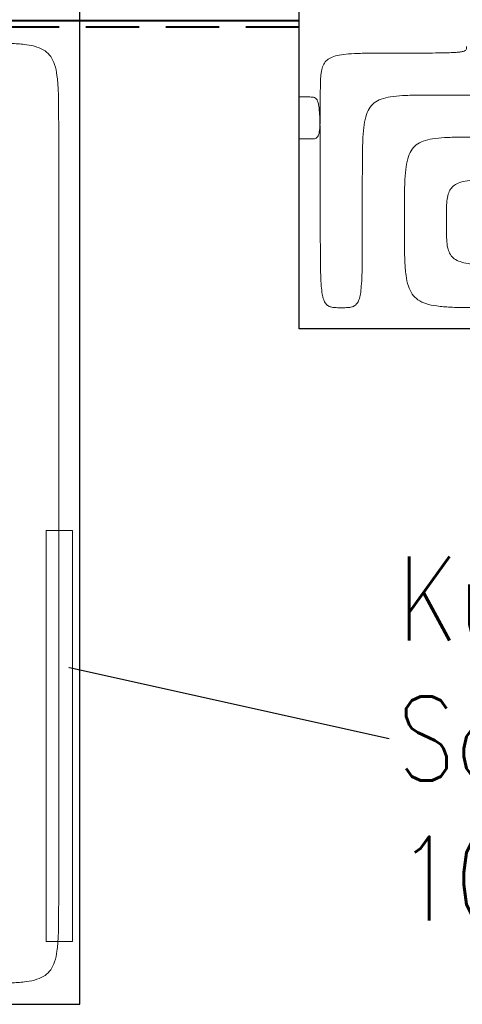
# Model space of a CAD drawing. Header units: millimetres. Extents: x 206445 to 335272, y 14092 to 100072.
# Tile 24 of 38: x 322445 to 323498, y 44439 to 46783. Entities that reach past the tile are written whole.
import ezdxf
from ezdxf import colors
from ezdxf.entities.mleader import LeaderData, LeaderLine
from ezdxf.lldxf.tags import DXFTag
from ezdxf.math import Vec2, Vec3

# ---------------------------------------------------------------- set-up
doc = ezdxf.new("R2010")
doc.units = ezdxf.units.MM
doc.linetypes.add('DASHED', pattern=[19.05, 12.7, -6.35])
for name, color, linetype, lineweight in [('__OPIS', 10, 'Continuous', 20), ('IS_Rys.pętli_o.p._Powrót', 251, 'DASH', 0), ('IS_Rys.pętli_o.p._Zasilanie', 76, 'SOLID', 0)]:
    doc.layers.add(name, color=color, linetype=linetype, lineweight=lineweight)
doc.layers.add('IS_Ogrzewanie_płaszczyznowe', color=7, linetype='SOLID', true_color=0x008000)
doc.layers.add('IS_Powrót', color=5, linetype='DASHED', lineweight=35, true_color=0x0000ff)
doc.layers.add('IS_Zasilanie', color=1, linetype='SOLID', lineweight=35, true_color=0xff0000)
doc.styles.add('STYL1', font='SIMPLEX.SHX', dxfattribs={"width": 0.8})
tags = doc.linetypes.add('DASH', pattern=[15, 10, -5]).pattern_tags.tags
tags[6:7] = [DXFTag(74, 4), DXFTag(75, 0), DXFTag(340, '0'), DXFTag(46, 0.0), DXFTag(50, 0.0), DXFTag(44, 0.0), DXFTag(45, 0.0)]
tags[4:5] = [DXFTag(74, 4), DXFTag(75, 0), DXFTag(340, '0'), DXFTag(46, 0.0), DXFTag(50, 0.0), DXFTag(44, 0.0), DXFTag(45, 0.0)]
tags = doc.linetypes.add('SOLID', pattern=[10, 10, 0]).pattern_tags.tags
tags[6:7] = [DXFTag(74, 4), DXFTag(75, 0), DXFTag(340, '0'), DXFTag(46, 0.0), DXFTag(50, 0.0), DXFTag(44, 0.0), DXFTag(45, 0.0)]
tags[4:5] = [DXFTag(74, 4), DXFTag(75, 0), DXFTag(340, '0'), DXFTag(46, 0.0), DXFTag(50, 0.0), DXFTag(44, 0.0), DXFTag(45, 0.0)]

msp = doc.modelspace()

# ---------------------------------------------------------------- linework, layer by layer
at = {"layer": '__OPIS'}
msp.add_lwpolyline([(322507.9, 45567.2), (322570.6, 45567.2), (322570.6, 44587.9), (322507.9, 44587.9)], close=True, dxfattribs=at)
at = {"layer": 'IS_Ogrzewanie_płaszczyznowe'}
for p, q in [((323110.4, 46047.5), (323110.4, 47554.5)), ((322587.7, 44438.5), (322587.7, 47059.3)), ((326724.4, 46047.5), (323110.4, 46047.5)), ((320412.1, 44438.5), (322587.7, 44438.5))]:
    msp.add_line(p, q, dxfattribs=at)
at = {"layer": 'IS_Powrót', "color": 4, "lineweight": 40, "ltscale": 10}
msp.add_line((323110.4, 46765.3), (320800.6, 46765.3), dxfattribs=at)
at = {"layer": 'IS_Rys.pętli_o.p._Powrót', "ltscale": 10}
for points, knots in [([(322337.7, 46727.8), (322354.3, 46727.8), (322384.4, 46727.9), (322425.5, 46727.1), (322458.6, 46724.7), (322484.8, 46719.6), (322505.4, 46710.5), (322520.3, 46695.6), (322529.4, 46675), (322534.5, 46648.7), (322537, 46615.6), (322537.7, 46574.6), (322537.7, 46544.4), (322537.7, 46527.8)], [0, 0, 0, 0, 4.973727, 9.047211, 12.320392, 14.919985, 17.03704, 18.970826, 21.087881, 23.687474, 26.960655, 31.034139, 36.007866, 36.007866, 36.007866, 36.007866]), ([(323334.5, 46703.8), (323349, 46703.8), (323375.2, 46703.8), (323411, 46703.9), (323439.6, 46704.1), (323462, 46704.5), (323478.9, 46705.1), (323491.1, 46706.1), (323499.4, 46707.5), (323504.8, 46709.4), (323507.9, 46712.3), (323508.7, 46716), (323508.7, 46718.4), (323508.7, 46719.7)], [0, 0, 0, 0, 4.330853, 7.876667, 10.716018, 12.927682, 14.590972, 15.7866, 16.599078, 17.123747, 17.483265, 17.820293, 18.216665, 18.216665, 18.216665, 18.216665]), ([(323160.4, 46601.6), (323160.4, 46610), (323160.4, 46625.5), (323161, 46646.5), (323163.2, 46663.6), (323167.8, 46677.5), (323176.5, 46688.2), (323189.5, 46695.3), (323206.8, 46699.6), (323229.4, 46702.2), (323258.1, 46703.4), (323293.8, 46703.8), (323320.1, 46703.8), (323334.5, 46703.8)], [0, 0, 0, 0, 2.54284, 4.626728, 6.312198, 7.697812, 8.958323, 10.339039, 12.065539, 14.294954, 17.137963, 20.684175, 25.015034, 25.015034, 25.015034, 25.015034]), ([(323135.4, 46499.3), (323137.5, 46499.3), (323141.2, 46499.3), (323146.5, 46499.7), (323150.9, 46501.1), (323154.4, 46504.3), (323156.8, 46509.5), (323158.3, 46516.8), (323159.4, 46526.7), (323160, 46539.9), (323160.3, 46556.7), (323160.4, 46577.7), (323160.4, 46593.1), (323160.4, 46601.6)], [0, 0, 0, 0, 0.62176, 1.133609, 1.566544, 1.992637, 2.518471, 3.238143, 4.220486, 5.520636, 7.188054, 9.26997, 11.812777, 11.812777, 11.812777, 11.812777]), ([(322537.7, 46527.8), (322537.7, 46513.6), (322537.7, 46460.1), (322537.7, 46348.2), (322537.7, 46178.2), (322537.7, 45966.8), (322537.7, 45730.5), (322537.7, 45485.9), (322537.7, 45249.6), (322537.7, 45038.2), (322537.7, 44868.2), (322537.7, 44756.2), (322537.7, 44702.8), (322537.7, 44688.5)], [0, 0, 0, 0, 4.283869, 16.029962, 33.580008, 55.275733, 79.458866, 104.471134, 128.654267, 150.349992, 167.900038, 179.646131, 183.93, 183.93, 183.93, 183.93]), ([(323110.4, 46499.3), (323110.6, 46499.3), (323111.3, 46499.3), (323112.8, 46499.3), (323115.1, 46499.3), (323118, 46499.3), (323121.2, 46499.3), (323124.6, 46499.3), (323127.8, 46499.3), (323130.6, 46499.3), (323132.9, 46499.3), (323134.5, 46499.3), (323135.2, 46499.3), (323135.4, 46499.3)], [0, 0, 0, 0, 0.058227, 0.217881, 0.456424, 0.751315, 1.080015, 1.419985, 1.748685, 2.043576, 2.282119, 2.441773, 2.5, 2.5, 2.5, 2.5]), ([(323360.4, 46303.8), (323360.4, 46320.4), (323360.4, 46350.6), (323361, 46391.6), (323363.2, 46424.7), (323367.5, 46450.8), (323375.3, 46471.2), (323388.1, 46486.2), (323406.2, 46495.5), (323429.2, 46500.6), (323458.1, 46503.1), (323493.8, 46503.8), (323520.1, 46503.8), (323534.5, 46503.8)], [0, 0, 0, 0, 4.973721, 9.046877, 12.317046, 14.902224, 16.970744, 18.783871, 20.681597, 22.961642, 25.81522, 29.362584, 33.693462, 33.693462, 33.693462, 33.693462]), ([(323360.4, 46297.5), (323360.4, 46297.6), (323360.4, 46297.8), (323360.4, 46298.1), (323360.4, 46298.7), (323360.4, 46299.4), (323360.4, 46300.2), (323360.4, 46301.1), (323360.4, 46301.9), (323360.4, 46302.6), (323360.4, 46303.2), (323360.4, 46303.6), (323360.4, 46303.8), (323360.4, 46303.8)], [0, 0, 0, 0, 0.0146732, 0.0549061, 0.1150188, 0.1893313, 0.2721638, 0.3578362, 0.4406687, 0.5149812, 0.5750939, 0.6153268, 0.63, 0.63, 0.63, 0.63]), ([(323560.4, 46097.5), (323543.8, 46097.5), (323513.7, 46097.5), (323472.6, 46098.3), (323439.5, 46100.7), (323413.2, 46105.8), (323392.7, 46114.9), (323377.8, 46129.8), (323368.6, 46150.4), (323363.6, 46176.6), (323361.1, 46209.7), (323360.4, 46250.8), (323360.4, 46280.9), (323360.4, 46297.5)], [0, 0, 0, 0, 4.973727, 9.047211, 12.320392, 14.919985, 17.03704, 18.970826, 21.087881, 23.687474, 26.960655, 31.034139, 36.007866, 36.007866, 36.007866, 36.007866]), ([(322537.7, 44688.5), (322537.7, 44672), (322537.7, 44641.8), (322537, 44600.7), (322534.5, 44567.6), (322529.4, 44541.4), (322520.3, 44520.8), (322505.4, 44505.9), (322484.8, 44496.8), (322458.6, 44491.7), (322425.5, 44489.3), (322384.4, 44488.5), (322354.3, 44488.5), (322337.7, 44488.5)], [0, 0, 0, 0, 4.973727, 9.047211, 12.320392, 14.919985, 17.03704, 18.970826, 21.087881, 23.687474, 26.960655, 31.034139, 36.007866, 36.007866, 36.007866, 36.007866])]:
    msp.add_open_spline(points, degree=3, knots=knots, dxfattribs=at)
at = {"layer": 'IS_Rys.pętli_o.p._Zasilanie', "ltscale": 10}
for points, knots in [([(323434.5, 46603.8), (323449, 46603.8), (323475.2, 46603.8), (323511, 46603.9), (323539.6, 46604.1), (323562, 46604.5), (323578.9, 46605.1), (323591.1, 46606.1), (323599.4, 46607.5), (323604.8, 46609.4), (323607.9, 46612.3), (323608.7, 46616), (323608.7, 46618.4), (323608.7, 46619.7)], [0, 0, 0, 0, 4.330853, 7.876667, 10.716018, 12.927682, 14.590972, 15.7866, 16.599078, 17.123747, 17.483265, 17.820293, 18.216665, 18.216665, 18.216665, 18.216665]), ([(323110.4, 46599.3), (323110.6, 46599.3), (323111.3, 46599.3), (323112.8, 46599.3), (323115.1, 46599.3), (323118, 46599.3), (323121.2, 46599.3), (323124.6, 46599.3), (323127.8, 46599.3), (323130.6, 46599.3), (323132.9, 46599.3), (323134.5, 46599.3), (323135.2, 46599.3), (323135.4, 46599.3)], [0, 0, 0, 0, 0.058227, 0.217881, 0.456424, 0.751315, 1.080015, 1.419985, 1.748685, 2.043576, 2.282119, 2.441773, 2.5, 2.5, 2.5, 2.5]), ([(323135.4, 46599.3), (323137.5, 46599.3), (323141.3, 46599.3), (323146.8, 46598.5), (323151.5, 46595.2), (323154.6, 46588.8), (323156.8, 46579.2), (323158.3, 46565.1), (323159.4, 46545.7), (323160, 46520), (323160.3, 46487.1), (323160.4, 46446.1), (323160.4, 46415.9), (323160.4, 46399.3)], [0, 0, 0, 0, 0.621895, 1.141664, 1.639297, 2.279506, 3.226642, 4.604676, 6.516452, 9.056847, 12.317749, 16.389896, 21.3636, 21.3636, 21.3636, 21.3636]), ([(323260.4, 46403.8), (323260.4, 46420.4), (323260.4, 46450.6), (323261, 46491.6), (323263.2, 46524.7), (323267.5, 46550.8), (323275.3, 46571.2), (323288.1, 46586.2), (323306.2, 46595.5), (323329.2, 46600.6), (323358.1, 46603.1), (323393.8, 46603.8), (323420.1, 46603.8), (323434.5, 46603.8)], [0, 0, 0, 0, 4.973721, 9.046877, 12.317046, 14.902224, 16.970744, 18.783871, 20.681597, 22.961642, 25.81522, 29.362584, 33.693462, 33.693462, 33.693462, 33.693462]), ([(323160.4, 46399.3), (323160.4, 46398.5), (323160.4, 46395.6), (323160.4, 46389.4), (323160.4, 46380), (323160.4, 46368.3), (323160.4, 46355.2), (323160.4, 46341.7), (323160.4, 46328.6), (323160.4, 46316.9), (323160.4, 46307.5), (323160.4, 46301.3), (323160.4, 46298.3), (323160.4, 46297.5)], [0, 0, 0, 0, 0.2371, 0.887213, 1.858557, 3.059354, 4.397821, 5.782179, 7.120646, 8.321443, 9.292787, 9.9429, 10.18, 10.18, 10.18, 10.18]), ([(323260.4, 46297.5), (323260.4, 46298.3), (323260.4, 46301.4), (323260.4, 46307.9), (323260.4, 46317.7), (323260.4, 46329.9), (323260.4, 46343.6), (323260.4, 46357.7), (323260.4, 46371.4), (323260.4, 46383.6), (323260.4, 46393.4), (323260.4, 46399.9), (323260.4, 46403), (323260.4, 46403.8)], [0, 0, 0, 0, 0.247581, 0.926431, 1.940714, 3.194591, 4.592224, 6.037776, 7.435409, 8.689286, 9.703569, 10.382419, 10.63, 10.63, 10.63, 10.63]), ([(323460.4, 46300.7), (323460.4, 46309.2), (323460.4, 46324.8), (323461, 46346), (323463.2, 46363.2), (323467.8, 46377.2), (323476.5, 46388), (323489.5, 46395.2), (323506.8, 46399.6), (323529.4, 46402.2), (323558.1, 46403.4), (323593.8, 46403.8), (323620.1, 46403.8), (323634.5, 46403.8)], [0, 0, 0, 0, 2.565221, 4.667416, 6.367401, 7.763727, 9.030896, 10.414738, 12.142362, 14.372098, 17.215173, 20.761392, 25.092252, 25.092252, 25.092252, 25.092252]), ([(323160.4, 46297.5), (323160.4, 46280.9), (323160.4, 46250.8), (323160.6, 46209.8), (323161.2, 46176.8), (323162.4, 46151.1), (323164.5, 46131.6), (323167.7, 46117.4), (323172.4, 46107.3), (323179.4, 46101), (323188.3, 46098.3), (323198.7, 46097.5), (323206.2, 46097.5), (323210.4, 46097.5)], [0, 0, 0, 0, 4.973705, 9.045917, 12.307404, 14.850649, 16.772697, 18.182174, 19.215505, 20.059397, 20.923123, 21.946574, 23.190091, 23.190091, 23.190091, 23.190091]), ([(323210.4, 46097.5), (323214.5, 46097.5), (323222.1, 46097.5), (323232.5, 46098.3), (323241.4, 46101), (323248.4, 46107.3), (323253.1, 46117.4), (323256.3, 46131.6), (323258.4, 46151.1), (323259.6, 46176.8), (323260.2, 46209.8), (323260.4, 46250.8), (323260.4, 46280.9), (323260.4, 46297.5)], [0, 0, 0, 0, 1.243517, 2.266968, 3.130694, 3.974586, 5.007917, 6.417394, 8.339442, 10.882687, 14.144174, 18.216386, 23.190091, 23.190091, 23.190091, 23.190091]), ([(323660.4, 46197.5), (323643.8, 46197.5), (323613.7, 46197.5), (323572.6, 46197.9), (323539.7, 46199.1), (323513.8, 46201.7), (323494, 46206.1), (323479.2, 46213.1), (323469.1, 46223.9), (323463.6, 46238), (323461.1, 46255.3), (323460.4, 46276.6), (323460.4, 46292.1), (323460.4, 46300.7)], [0, 0, 0, 0, 4.97371, 9.046198, 12.310227, 14.865808, 16.83183, 18.370374, 19.715314, 21.138152, 22.843924, 24.946755, 27.511987, 27.511987, 27.511987, 27.511987])]:
    msp.add_open_spline(points, degree=3, knots=knots, dxfattribs=at)
at = {"layer": 'IS_Zasilanie', "color": 30, "lineweight": 40, "ltscale": 10}
msp.add_line((323110.4, 46780.3), (320785.6, 46780.3), dxfattribs=at)

# ---------------------------------------------------------------- leaders
at = {"layer": '__OPIS'}
ml = msp.add_multileader_mtext('Standard', dxfattribs=at)
ml.set_content('Kurtyna elektr.\\PSonniger guard 100e', color=256, style='STYL1')
ml.set_leader_properties(color=256)
ml.build(insert=Vec2(0, 0))
ml.multileader.update_dxf_attribs({"has_text_frame": 1, "text_left_attachment_type": 2, "text_right_attachment_type": 2, "text_top_attachment_type": 0, "text_bottom_attachment_type": 0, "dogleg_length": 0.1, "arrow_head_size": 5})
ctx = ml.context
ctx.base_point, ctx.char_height, ctx.arrow_head_size, ctx.landing_gap_size, ctx.plane_origin = Vec3(323324.1, 45071.5), 200, 5, 20, Vec3(329624.8, 43997.7)
ctx.left_attachment, ctx.right_attachment = 2, 2
notes = []
notes.append((ctx, [(0, (1, 1, 0), (323324.1, 45071.5), (1, 0), 0.05, [(0, [(322558.7, 45241.9)], 256, [])])]))
ctx.mtext.insert, ctx.mtext.width, ctx.mtext.flow_direction = Vec3(323344.1, 45504.8), 2043.653, 5
for ctx, leaders in notes:
    for number, flags, end, landing, length, lines in leaders:
        leader = LeaderData()
        leader.index, (leader.has_last_leader_line, leader.has_dogleg_vector, leader.attachment_direction) = number, flags
        leader.last_leader_point, leader.dogleg_vector, leader.dogleg_length = Vec3(end), Vec3(landing), length
        for number, points, colour, breaks in lines:
            line = LeaderLine()
            line.index, line.vertices, line.color, line.breaks = number, Vec3.list(points), colors.encode_raw_color(colour), breaks
            leader.lines.append(line)
        ctx.leaders.append(leader)

doc.saveas('drawing.dxf')
